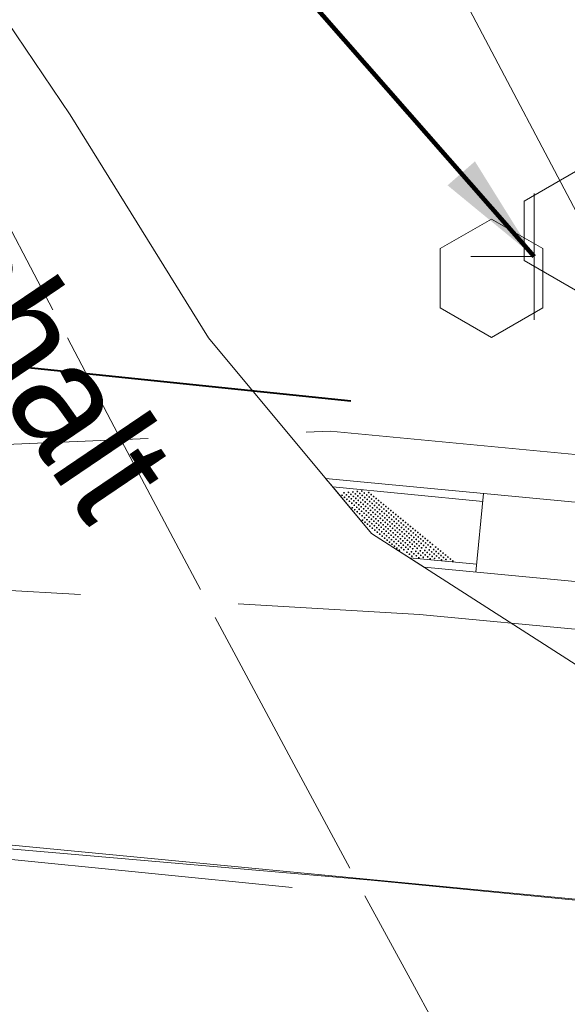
# Model space of a CAD drawing. Header units: feet. Extents: x 2433273 to 2447442, y 555003 to 575201.
# Tile 217 of 226: x 2436279 to 2436314, y 570390 to 570452. Entities that reach past the tile are written whole.
import ezdxf

# ---------------------------------------------------------------- set-up
doc = ezdxf.new("R2010")
doc.units = ezdxf.units.FT
doc.header["$LTSCALE"] = 50
doc.header["$MEASUREMENT"] = 0
for name, pattern in [('cl20', [100, 5, -5, 80, -5, 5]), ('cl50', [100, 7.5, -7.5, 70, -7.5, 7.5]), ('constlimit', [0.85, 0.65, -0.1, -0.1]), ('corp', [0.4, 0.05, 0.09, 0.08, 0.09, 0.05, -0.04]), ('DGN Style 1', [291.026069, 0.484236, -290.541832]), ('DGN Style 3', [677.930942, 484.236387, -193.694555]), ('DGN Style 4', [775.262456, 387.38911, -193.694555, 0.484236, -193.694555]), ('DGN Style 5', [338.965471, 145.270916, -193.694555]), ('esmtshpr', [5.35, 1, -0.175, -0.175, 4]), ('rowex', [4.85, 0.8, -0.375, -0.375, 0.8, -0.3, 0.8, -0.3, 0.8, -0.3])]:
    doc.linetypes.add(name, pattern=pattern)
for name, color, linetype, lineweight in [('DV_X_Corp_Line', 7, 'corp', 0), ('GE_P_CL_50', 7, 'cl50', 13), ('PV_P_Curb_Ramp', 120, 'Continuous', 13), ('PV_P_Walk', 241, 'Continuous', 13), ('PV_X_COP', 4, 'DGN Style 4', 0), ('PV_X_Curb', 120, 'DGN Style 1', 0), ('PV_X_EOP', 7, 'DGN Style 3', 0), ('PV_X_Walk', 120, 'DGN Style 5', 0), ('RD_X_Cells', 7, 'Continuous', 0), ('RW_P_Const_Limits', 120, 'constlimit', 0), ('RW_P_Esmt_SH', 193, 'esmtshpr', 40), ('RW_X_CL_20', 6, 'cl20', 0), ('RW_X_Fee_RW', 6, 'rowex', 30), ('SN_X_Public', 3, 'Continuous', 0), ('SV_X_Text', 7, 'Continuous', 0), ('UT_X_Electric_Cells', 1, 'Continuous', 0)]:
    doc.layers.add(name, color=color, linetype=linetype, lineweight=lineweight)
doc.layers.add('GK_Visualization', color=30, linetype='Continuous', lineweight=13, plot=False)
doc.styles.add('Slanted-Normal LS 0.50', font='font31.shx', dxfattribs={"height": 0.14})
doc.styles.add('Slanted-Normal LS 0.50_0', font='font31.shx')
doc.dimstyles.new('Dec-0  Slanted', dxfattribs={"dimscale": 50, "dimtxt": 0.14, "dimasz": 0.14, "dimexe": 0.07, "dimexo": 0.07, "dimgap": 0.07, "dimtad": 1, "dimdec": 0, "dimzin": 3, "dimdsep": 46, "dimtxsty": 'Slanted-Normal LS 0.50_0', "dimcen": 0.09, "dimclrd": 97, "dimclre": 97, "dimclrt": 7, "dimadec": 0, "dimazin": 3, "dimtfac": 1, "dimtdec": 0, "dimtofl": 0, "dimtmove": 1, "dimatfit": 1, "dimfxl": 1, "dimtzin": 3, "dimlwd": 0, "dimlwe": 0, "dimarcsym": 0})

# ---------------------------------------------------------------- blocks, each defined once
blk = doc.blocks.new('POST_68')
at = {"layer": 'RD_X_Cells', "color": 30, "linetype": 'Continuous', "lineweight": 0, "flags": 128}
blk.add_lwpolyline([(-0.0649, -0.0375), (0, -0.075), (0.0649, -0.0375), (0.0649, 0.0375), (0, 0.075), (-0.0649, 0.0375), (-0.0649, -0.0375)], dxfattribs=at)
blk = doc.blocks.new('POST_69')
at = {"layer": 'RD_X_Cells', "color": 30, "linetype": 'Continuous', "lineweight": 0, "flags": 128}
blk.add_lwpolyline([(-0.0649, -0.0375), (0, -0.075), (0.0649, -0.0375), (0.0649, 0.0375), (0, 0.075), (-0.0649, 0.0375), (-0.0649, -0.0375)], dxfattribs=at)
blk = doc.blocks.new('SGN1P_19')
at = {"layer": 'SN_X_Public', "color": 3, "linetype": 'Continuous', "lineweight": 0}
for p, q in [((0, 0.08), (0, -0.08)), ((0, 0), (-0.08, 0))]:
    blk.add_line(p, q, dxfattribs=at)

msp = doc.modelspace()

# ---------------------------------------------------------------- hatches: boundary and pattern name
at = {"layer": 'PV_P_Curb_Ramp'}
h = msp.add_hatch(color=256, dxfattribs=at)
edge = h.paths.add_edge_path()
edge.add_arc((2436299.481, 570421.936), 0.0585, 0, 360)
h = msp.add_hatch(color=256, dxfattribs=at)
edge = h.paths.add_edge_path()
edge.add_arc((2436299.762, 570421.965), 0.0585, 0, 360)
h = msp.add_hatch(color=256, dxfattribs=at)
edge = h.paths.add_edge_path()
edge.add_arc((2436300.044, 570421.993), 0.0585, 0, 360)
h = msp.add_hatch(color=256, dxfattribs=at)
edge = h.paths.add_edge_path()
edge.add_arc((2436300.199, 570421.867), 0.0585, 0, 360)
h = msp.add_hatch(color=256, dxfattribs=at)
edge = h.paths.add_edge_path()
edge.add_arc((2436300.325, 570422.022), 0.0585, 0, 360)
h = msp.add_hatch(color=256, dxfattribs=at)
edge = h.paths.add_edge_path()
edge.add_arc((2436300.48, 570421.896), 0.0585, 0, 360)
h = msp.add_hatch(color=256, dxfattribs=at)
edge = h.paths.add_edge_path()
edge.add_arc((2436300.607, 570422.051), 0.0585, 0, 360)
h = msp.add_hatch(color=256, dxfattribs=at)
edge = h.paths.add_edge_path()
edge.add_arc((2436300.762, 570421.925), 0.0585, 0, 360)
h = msp.add_hatch(color=256, dxfattribs=at)
edge = h.paths.add_edge_path()
edge.add_arc((2436301.043, 570421.954), 0.0585, 0, 360)
h = msp.add_hatch(color=256, dxfattribs=at)
edge = h.paths.add_edge_path()
edge.add_arc((2436299.355, 570421.781), 0.0585, 0, 360)
h = msp.add_hatch(color=256, dxfattribs=at)
edge = h.paths.add_edge_path()
edge.add_arc((2436299.51, 570421.655), 0.0585, 0, 360)
h = msp.add_hatch(color=256, dxfattribs=at)
edge = h.paths.add_edge_path()
edge.add_arc((2436299.636, 570421.81), 0.0585, 0, 360)
h = msp.add_hatch(color=256, dxfattribs=at)
edge = h.paths.add_edge_path()
edge.add_arc((2436299.665, 570421.528), 0.0585, 0, 360)
h = msp.add_hatch(color=256, dxfattribs=at)
edge = h.paths.add_edge_path()
edge.add_arc((2436299.791, 570421.683), 0.0585, 0, 360)
h = msp.add_hatch(color=256, dxfattribs=at)
edge = h.paths.add_edge_path()
edge.add_arc((2436299.82, 570421.402), 0.0585, 0, 360)
h = msp.add_hatch(color=256, dxfattribs=at)
edge = h.paths.add_edge_path()
edge.add_arc((2436299.917, 570421.839), 0.0585, 0, 360)
h = msp.add_hatch(color=256, dxfattribs=at)
edge = h.paths.add_edge_path()
edge.add_arc((2436299.946, 570421.557), 0.0585, 0, 360)
h = msp.add_hatch(color=256, dxfattribs=at)
edge = h.paths.add_edge_path()
edge.add_arc((2436299.975, 570421.276), 0.0585, 0, 360)
h = msp.add_hatch(color=256, dxfattribs=at)
edge = h.paths.add_edge_path()
edge.add_arc((2436300.073, 570421.712), 0.0585, 0, 360)
h = msp.add_hatch(color=256, dxfattribs=at)
edge = h.paths.add_edge_path()
edge.add_arc((2436300.101, 570421.431), 0.0585, 0, 360)
h = msp.add_hatch(color=256, dxfattribs=at)
edge = h.paths.add_edge_path()
edge.add_arc((2436300.228, 570421.586), 0.0585, 0, 360)
h = msp.add_hatch(color=256, dxfattribs=at)
edge = h.paths.add_edge_path()
edge.add_arc((2436300.256, 570421.305), 0.0585, 0, 360)
h = msp.add_hatch(color=256, dxfattribs=at)
edge = h.paths.add_edge_path()
edge.add_arc((2436300.354, 570421.741), 0.0585, 0, 360)
h = msp.add_hatch(color=256, dxfattribs=at)
edge = h.paths.add_edge_path()
edge.add_arc((2436300.383, 570421.46), 0.0585, 0, 360)
h = msp.add_hatch(color=256, dxfattribs=at)
edge = h.paths.add_edge_path()
edge.add_arc((2436300.509, 570421.615), 0.0585, 0, 360)
h = msp.add_hatch(color=256, dxfattribs=at)
edge = h.paths.add_edge_path()
edge.add_arc((2436300.538, 570421.333), 0.0585, 0, 360)
h = msp.add_hatch(color=256, dxfattribs=at)
edge = h.paths.add_edge_path()
edge.add_arc((2436300.635, 570421.77), 0.0585, 0, 360)
h = msp.add_hatch(color=256, dxfattribs=at)
edge = h.paths.add_edge_path()
edge.add_arc((2436300.664, 570421.488), 0.0585, 0, 360)
h = msp.add_hatch(color=256, dxfattribs=at)
edge = h.paths.add_edge_path()
edge.add_arc((2436300.79, 570421.643), 0.0585, 0, 360)
h = msp.add_hatch(color=256, dxfattribs=at)
edge = h.paths.add_edge_path()
edge.add_arc((2436300.819, 570421.362), 0.0585, 0, 360)
h = msp.add_hatch(color=256, dxfattribs=at)
edge = h.paths.add_edge_path()
edge.add_arc((2436300.917, 570421.799), 0.0585, 0, 360)
h = msp.add_hatch(color=256, dxfattribs=at)
edge = h.paths.add_edge_path()
edge.add_arc((2436300.946, 570421.517), 0.0585, 0, 360)
h = msp.add_hatch(color=256, dxfattribs=at)
edge = h.paths.add_edge_path()
edge.add_arc((2436300.974, 570421.236), 0.0585, 0, 360)
h = msp.add_hatch(color=256, dxfattribs=at)
edge = h.paths.add_edge_path()
edge.add_arc((2436301.072, 570421.672), 0.0585, 0, 360)
h = msp.add_hatch(color=256, dxfattribs=at)
edge = h.paths.add_edge_path()
edge.add_arc((2436301.101, 570421.391), 0.0585, 0, 360)
h = msp.add_hatch(color=256, dxfattribs=at)
edge = h.paths.add_edge_path()
edge.add_arc((2436301.198, 570421.827), 0.0585, 0, 360)
h = msp.add_hatch(color=256, dxfattribs=at)
edge = h.paths.add_edge_path()
edge.add_arc((2436301.227, 570421.546), 0.0585, 0, 360)
h = msp.add_hatch(color=256, dxfattribs=at)
edge = h.paths.add_edge_path()
edge.add_arc((2436301.256, 570421.265), 0.0585, 0, 360)
h = msp.add_hatch(color=256, dxfattribs=at)
edge = h.paths.add_edge_path()
edge.add_arc((2436301.353, 570421.701), 0.0585, 0, 360)
h = msp.add_hatch(color=256, dxfattribs=at)
edge = h.paths.add_edge_path()
edge.add_arc((2436301.382, 570421.42), 0.0585, 0, 360)
h = msp.add_hatch(color=256, dxfattribs=at)
edge = h.paths.add_edge_path()
edge.add_arc((2436301.508, 570421.575), 0.0585, 0, 360)
h = msp.add_hatch(color=256, dxfattribs=at)
edge = h.paths.add_edge_path()
edge.add_arc((2436301.537, 570421.293), 0.0585, 0, 360)
h = msp.add_hatch(color=256, dxfattribs=at)
edge = h.paths.add_edge_path()
edge.add_arc((2436301.663, 570421.448), 0.0585, 0, 360)
h = msp.add_hatch(color=256, dxfattribs=at)
edge = h.paths.add_edge_path()
edge.add_arc((2436301.818, 570421.322), 0.0585, 0, 360)
h = msp.add_hatch(color=256, dxfattribs=at)
edge = h.paths.add_edge_path()
edge.add_arc((2436300.004, 570420.994), 0.0585, 0, 360)
h = msp.add_hatch(color=256, dxfattribs=at)
edge = h.paths.add_edge_path()
edge.add_arc((2436300.13, 570421.149), 0.0585, 0, 360)
h = msp.add_hatch(color=256, dxfattribs=at)
edge = h.paths.add_edge_path()
edge.add_arc((2436300.159, 570420.868), 0.0585, 0, 360)
h = msp.add_hatch(color=256, dxfattribs=at)
edge = h.paths.add_edge_path()
edge.add_arc((2436300.285, 570421.023), 0.0585, 0, 360)
h = msp.add_hatch(color=256, dxfattribs=at)
edge = h.paths.add_edge_path()
edge.add_arc((2436300.314, 570420.742), 0.0585, 0, 360)
h = msp.add_hatch(color=256, dxfattribs=at)
edge = h.paths.add_edge_path()
edge.add_arc((2436300.412, 570421.178), 0.0585, 0, 360)
h = msp.add_hatch(color=256, dxfattribs=at)
edge = h.paths.add_edge_path()
edge.add_arc((2436300.44, 570420.897), 0.0585, 0, 360)
h = msp.add_hatch(color=256, dxfattribs=at)
edge = h.paths.add_edge_path()
edge.add_arc((2436300.469, 570420.615), 0.0585, 0, 360)
h = msp.add_hatch(color=256, dxfattribs=at)
edge = h.paths.add_edge_path()
edge.add_arc((2436300.567, 570421.052), 0.0585, 0, 360)
h = msp.add_hatch(color=256, dxfattribs=at)
edge = h.paths.add_edge_path()
edge.add_arc((2436300.595, 570420.771), 0.0585, 0, 360)
h = msp.add_hatch(color=256, dxfattribs=at)
edge = h.paths.add_edge_path()
edge.add_arc((2436300.693, 570421.207), 0.0585, 0, 360)
h = msp.add_hatch(color=256, dxfattribs=at)
edge = h.paths.add_edge_path()
edge.add_arc((2436300.722, 570420.926), 0.0585, 0, 360)
h = msp.add_hatch(color=256, dxfattribs=at)
edge = h.paths.add_edge_path()
edge.add_arc((2436300.75, 570420.644), 0.0585, 0, 360)
h = msp.add_hatch(color=256, dxfattribs=at)
edge = h.paths.add_edge_path()
edge.add_arc((2436300.848, 570421.081), 0.0585, 0, 360)
h = msp.add_hatch(color=256, dxfattribs=at)
edge = h.paths.add_edge_path()
edge.add_arc((2436300.877, 570420.799), 0.0585, 0, 360)
h = msp.add_hatch(color=256, dxfattribs=at)
edge = h.paths.add_edge_path()
edge.add_arc((2436301.003, 570420.954), 0.0585, 0, 360)
h = msp.add_hatch(color=256, dxfattribs=at)
edge = h.paths.add_edge_path()
edge.add_arc((2436301.032, 570420.673), 0.0585, 0, 360)
h = msp.add_hatch(color=256, dxfattribs=at)
edge = h.paths.add_edge_path()
edge.add_arc((2436301.129, 570421.109), 0.0585, 0, 360)
h = msp.add_hatch(color=256, dxfattribs=at)
edge = h.paths.add_edge_path()
edge.add_arc((2436301.158, 570420.828), 0.0585, 0, 360)
h = msp.add_hatch(color=256, dxfattribs=at)
edge = h.paths.add_edge_path()
edge.add_arc((2436301.285, 570420.983), 0.0585, 0, 360)
h = msp.add_hatch(color=256, dxfattribs=at)
edge = h.paths.add_edge_path()
edge.add_arc((2436301.313, 570420.702), 0.0585, 0, 360)
h = msp.add_hatch(color=256, dxfattribs=at)
edge = h.paths.add_edge_path()
edge.add_arc((2436301.411, 570421.138), 0.0585, 0, 360)
h = msp.add_hatch(color=256, dxfattribs=at)
edge = h.paths.add_edge_path()
edge.add_arc((2436301.44, 570420.857), 0.0585, 0, 360)
h = msp.add_hatch(color=256, dxfattribs=at)
edge = h.paths.add_edge_path()
edge.add_arc((2436301.566, 570421.012), 0.0585, 0, 360)
h = msp.add_hatch(color=256, dxfattribs=at)
edge = h.paths.add_edge_path()
edge.add_arc((2436301.595, 570420.731), 0.0585, 0, 360)
h = msp.add_hatch(color=256, dxfattribs=at)
edge = h.paths.add_edge_path()
edge.add_arc((2436301.692, 570421.167), 0.0585, 0, 360)
h = msp.add_hatch(color=256, dxfattribs=at)
edge = h.paths.add_edge_path()
edge.add_arc((2436301.721, 570420.886), 0.0585, 0, 360)
h = msp.add_hatch(color=256, dxfattribs=at)
edge = h.paths.add_edge_path()
edge.add_arc((2436301.75, 570420.604), 0.0585, 0, 360)
h = msp.add_hatch(color=256, dxfattribs=at)
edge = h.paths.add_edge_path()
edge.add_arc((2436301.847, 570421.041), 0.0585, 0, 360)
h = msp.add_hatch(color=256, dxfattribs=at)
edge = h.paths.add_edge_path()
edge.add_arc((2436301.876, 570420.759), 0.0585, 0, 360)
h = msp.add_hatch(color=256, dxfattribs=at)
edge = h.paths.add_edge_path()
edge.add_arc((2436301.973, 570421.196), 0.0585, 0, 360)
h = msp.add_hatch(color=256, dxfattribs=at)
edge = h.paths.add_edge_path()
edge.add_arc((2436302.002, 570420.914), 0.0585, 0, 360)
h = msp.add_hatch(color=256, dxfattribs=at)
edge = h.paths.add_edge_path()
edge.add_arc((2436302.031, 570420.633), 0.0585, 0, 360)
h = msp.add_hatch(color=256, dxfattribs=at)
edge = h.paths.add_edge_path()
edge.add_arc((2436302.129, 570421.07), 0.0585, 0, 360)
h = msp.add_hatch(color=256, dxfattribs=at)
edge = h.paths.add_edge_path()
edge.add_arc((2436302.157, 570420.788), 0.0585, 0, 360)
h = msp.add_hatch(color=256, dxfattribs=at)
edge = h.paths.add_edge_path()
edge.add_arc((2436302.284, 570420.943), 0.0585, 0, 360)
h = msp.add_hatch(color=256, dxfattribs=at)
edge = h.paths.add_edge_path()
edge.add_arc((2436302.312, 570420.662), 0.0585, 0, 360)
h = msp.add_hatch(color=256, dxfattribs=at)
edge = h.paths.add_edge_path()
edge.add_arc((2436302.439, 570420.817), 0.0585, 0, 360)
h = msp.add_hatch(color=256, dxfattribs=at)
edge = h.paths.add_edge_path()
edge.add_arc((2436302.594, 570420.691), 0.0585, 0, 360)
h = msp.add_hatch(color=256, dxfattribs=at)
edge = h.paths.add_edge_path()
edge.add_arc((2436300.624, 570420.489), 0.0585, 0, 360)
h = msp.add_hatch(color=256, dxfattribs=at)
edge = h.paths.add_edge_path()
edge.add_arc((2436300.653, 570420.208), 0.0585, 0, 360)
h = msp.add_hatch(color=256, dxfattribs=at)
edge = h.paths.add_edge_path()
edge.add_arc((2436300.779, 570420.363), 0.0585, 0, 360)
h = msp.add_hatch(color=256, dxfattribs=at)
edge = h.paths.add_edge_path()
edge.add_arc((2436300.808, 570420.081), 0.0585, 0, 360)
h = msp.add_hatch(color=256, dxfattribs=at)
edge = h.paths.add_edge_path()
edge.add_arc((2436300.906, 570420.518), 0.0585, 0, 360)
h = msp.add_hatch(color=256, dxfattribs=at)
edge = h.paths.add_edge_path()
edge.add_arc((2436300.934, 570420.237), 0.0585, 0, 360)
h = msp.add_hatch(color=256, dxfattribs=at)
edge = h.paths.add_edge_path()
edge.add_arc((2436301.061, 570420.392), 0.0585, 0, 360)
h = msp.add_hatch(color=256, dxfattribs=at)
edge = h.paths.add_edge_path()
edge.add_arc((2436301.089, 570420.11), 0.0585, 0, 360)
h = msp.add_hatch(color=256, dxfattribs=at)
edge = h.paths.add_edge_path()
edge.add_arc((2436301.187, 570420.547), 0.0585, 0, 360)
h = msp.add_hatch(color=256, dxfattribs=at)
edge = h.paths.add_edge_path()
edge.add_arc((2436301.216, 570420.265), 0.0585, 0, 360)
h = msp.add_hatch(color=256, dxfattribs=at)
edge = h.paths.add_edge_path()
edge.add_arc((2436301.245, 570419.984), 0.0585, 0, 360)
h = msp.add_hatch(color=256, dxfattribs=at)
edge = h.paths.add_edge_path()
edge.add_arc((2436301.342, 570420.42), 0.0585, 0, 360)
h = msp.add_hatch(color=256, dxfattribs=at)
edge = h.paths.add_edge_path()
edge.add_arc((2436301.371, 570420.139), 0.0585, 0, 360)
h = msp.add_hatch(color=256, dxfattribs=at)
edge = h.paths.add_edge_path()
edge.add_arc((2436301.468, 570420.576), 0.0585, 0, 360)
h = msp.add_hatch(color=256, dxfattribs=at)
edge = h.paths.add_edge_path()
edge.add_arc((2436301.497, 570420.294), 0.0585, 0, 360)
h = msp.add_hatch(color=256, dxfattribs=at)
edge = h.paths.add_edge_path()
edge.add_arc((2436301.526, 570420.013), 0.0585, 0, 360)
h = msp.add_hatch(color=256, dxfattribs=at)
edge = h.paths.add_edge_path()
edge.add_arc((2436301.623, 570420.449), 0.0585, 0, 360)
h = msp.add_hatch(color=256, dxfattribs=at)
edge = h.paths.add_edge_path()
edge.add_arc((2436301.652, 570420.168), 0.0585, 0, 360)
h = msp.add_hatch(color=256, dxfattribs=at)
edge = h.paths.add_edge_path()
edge.add_arc((2436301.778, 570420.323), 0.0585, 0, 360)
h = msp.add_hatch(color=256, dxfattribs=at)
edge = h.paths.add_edge_path()
edge.add_arc((2436301.807, 570420.042), 0.0585, 0, 360)
h = msp.add_hatch(color=256, dxfattribs=at)
edge = h.paths.add_edge_path()
edge.add_arc((2436301.905, 570420.478), 0.0585, 0, 360)
h = msp.add_hatch(color=256, dxfattribs=at)
edge = h.paths.add_edge_path()
edge.add_arc((2436301.934, 570420.197), 0.0585, 0, 360)
h = msp.add_hatch(color=256, dxfattribs=at)
edge = h.paths.add_edge_path()
edge.add_arc((2436302.06, 570420.352), 0.0585, 0, 360)
h = msp.add_hatch(color=256, dxfattribs=at)
edge = h.paths.add_edge_path()
edge.add_arc((2436302.089, 570420.07), 0.0585, 0, 360)
h = msp.add_hatch(color=256, dxfattribs=at)
edge = h.paths.add_edge_path()
edge.add_arc((2436302.186, 570420.507), 0.0585, 0, 360)
h = msp.add_hatch(color=256, dxfattribs=at)
edge = h.paths.add_edge_path()
edge.add_arc((2436302.215, 570420.225), 0.0585, 0, 360)
h = msp.add_hatch(color=256, dxfattribs=at)
edge = h.paths.add_edge_path()
edge.add_arc((2436302.341, 570420.381), 0.0585, 0, 360)
h = msp.add_hatch(color=256, dxfattribs=at)
edge = h.paths.add_edge_path()
edge.add_arc((2436302.37, 570420.099), 0.0585, 0, 360)
h = msp.add_hatch(color=256, dxfattribs=at)
edge = h.paths.add_edge_path()
edge.add_arc((2436302.468, 570420.536), 0.0585, 0, 360)
h = msp.add_hatch(color=256, dxfattribs=at)
edge = h.paths.add_edge_path()
edge.add_arc((2436302.496, 570420.254), 0.0585, 0, 360)
h = msp.add_hatch(color=256, dxfattribs=at)
edge = h.paths.add_edge_path()
edge.add_arc((2436302.623, 570420.409), 0.0585, 0, 360)
h = msp.add_hatch(color=256, dxfattribs=at)
edge = h.paths.add_edge_path()
edge.add_arc((2436302.651, 570420.128), 0.0585, 0, 360)
h = msp.add_hatch(color=256, dxfattribs=at)
edge = h.paths.add_edge_path()
edge.add_arc((2436302.749, 570420.564), 0.0585, 0, 360)
h = msp.add_hatch(color=256, dxfattribs=at)
edge = h.paths.add_edge_path()
edge.add_arc((2436302.778, 570420.283), 0.0585, 0, 360)
h = msp.add_hatch(color=256, dxfattribs=at)
edge = h.paths.add_edge_path()
edge.add_arc((2436302.807, 570420.002), 0.0585, 0, 360)
h = msp.add_hatch(color=256, dxfattribs=at)
edge = h.paths.add_edge_path()
edge.add_arc((2436302.904, 570420.438), 0.0585, 0, 360)
h = msp.add_hatch(color=256, dxfattribs=at)
edge = h.paths.add_edge_path()
edge.add_arc((2436302.933, 570420.157), 0.0585, 0, 360)
h = msp.add_hatch(color=256, dxfattribs=at)
edge = h.paths.add_edge_path()
edge.add_arc((2436303.059, 570420.312), 0.0585, 0, 360)
h = msp.add_hatch(color=256, dxfattribs=at)
edge = h.paths.add_edge_path()
edge.add_arc((2436303.088, 570420.03), 0.0585, 0, 360)
h = msp.add_hatch(color=256, dxfattribs=at)
edge = h.paths.add_edge_path()
edge.add_arc((2436303.214, 570420.186), 0.0585, 0, 360)
h = msp.add_hatch(color=256, dxfattribs=at)
edge = h.paths.add_edge_path()
edge.add_arc((2436303.369, 570420.059), 0.0585, 0, 360)
h = msp.add_hatch(color=256, dxfattribs=at)
edge = h.paths.add_edge_path()
edge.add_arc((2436300.963, 570419.955), 0.0585, 0, 360)
h = msp.add_hatch(color=256, dxfattribs=at)
edge = h.paths.add_edge_path()
edge.add_arc((2436301.118, 570419.829), 0.0585, 0, 360)
h = msp.add_hatch(color=256, dxfattribs=at)
edge = h.paths.add_edge_path()
edge.add_arc((2436301.273, 570419.703), 0.0585, 0, 360)
h = msp.add_hatch(color=256, dxfattribs=at)
edge = h.paths.add_edge_path()
edge.add_arc((2436301.4, 570419.858), 0.0585, 0, 360)
h = msp.add_hatch(color=256, dxfattribs=at)
edge = h.paths.add_edge_path()
edge.add_arc((2436301.428, 570419.576), 0.0585, 0, 360)
h = msp.add_hatch(color=256, dxfattribs=at)
edge = h.paths.add_edge_path()
edge.add_arc((2436301.555, 570419.731), 0.0585, 0, 360)
h = msp.add_hatch(color=256, dxfattribs=at)
edge = h.paths.add_edge_path()
edge.add_arc((2436301.584, 570419.45), 0.0585, 0, 360)
h = msp.add_hatch(color=256, dxfattribs=at)
edge = h.paths.add_edge_path()
edge.add_arc((2436301.681, 570419.886), 0.0585, 0, 360)
h = msp.add_hatch(color=256, dxfattribs=at)
edge = h.paths.add_edge_path()
edge.add_arc((2436301.71, 570419.605), 0.0585, 0, 360)
h = msp.add_hatch(color=256, dxfattribs=at)
edge = h.paths.add_edge_path()
edge.add_arc((2436301.836, 570419.76), 0.0585, 0, 360)
h = msp.add_hatch(color=256, dxfattribs=at)
edge = h.paths.add_edge_path()
edge.add_arc((2436301.865, 570419.479), 0.0585, 0, 360)
h = msp.add_hatch(color=256, dxfattribs=at)
edge = h.paths.add_edge_path()
edge.add_arc((2436301.962, 570419.915), 0.0585, 0, 360)
h = msp.add_hatch(color=256, dxfattribs=at)
edge = h.paths.add_edge_path()
edge.add_arc((2436301.991, 570419.634), 0.0585, 0, 360)
h = msp.add_hatch(color=256, dxfattribs=at)
edge = h.paths.add_edge_path()
edge.add_arc((2436302.02, 570419.353), 0.0585, 0, 360)
h = msp.add_hatch(color=256, dxfattribs=at)
edge = h.paths.add_edge_path()
edge.add_arc((2436302.117, 570419.789), 0.0585, 0, 360)
h = msp.add_hatch(color=256, dxfattribs=at)
edge = h.paths.add_edge_path()
edge.add_arc((2436302.146, 570419.508), 0.0585, 0, 360)
h = msp.add_hatch(color=256, dxfattribs=at)
edge = h.paths.add_edge_path()
edge.add_arc((2436302.244, 570419.944), 0.0585, 0, 360)
h = msp.add_hatch(color=256, dxfattribs=at)
edge = h.paths.add_edge_path()
edge.add_arc((2436302.272, 570419.663), 0.0585, 0, 360)
h = msp.add_hatch(color=256, dxfattribs=at)
edge = h.paths.add_edge_path()
edge.add_arc((2436302.301, 570419.381), 0.0585, 0, 360)
h = msp.add_hatch(color=256, dxfattribs=at)
edge = h.paths.add_edge_path()
edge.add_arc((2436302.399, 570419.818), 0.0585, 0, 360)
h = msp.add_hatch(color=256, dxfattribs=at)
edge = h.paths.add_edge_path()
edge.add_arc((2436302.428, 570419.536), 0.0585, 0, 360)
h = msp.add_hatch(color=256, dxfattribs=at)
edge = h.paths.add_edge_path()
edge.add_arc((2436302.525, 570419.973), 0.0585, 0, 360)
h = msp.add_hatch(color=256, dxfattribs=at)
edge = h.paths.add_edge_path()
edge.add_arc((2436302.554, 570419.692), 0.0585, 0, 360)
h = msp.add_hatch(color=256, dxfattribs=at)
edge = h.paths.add_edge_path()
edge.add_arc((2436302.583, 570419.41), 0.0585, 0, 360)
h = msp.add_hatch(color=256, dxfattribs=at)
edge = h.paths.add_edge_path()
edge.add_arc((2436302.68, 570419.847), 0.0585, 0, 360)
h = msp.add_hatch(color=256, dxfattribs=at)
edge = h.paths.add_edge_path()
edge.add_arc((2436302.709, 570419.565), 0.0585, 0, 360)
h = msp.add_hatch(color=256, dxfattribs=at)
edge = h.paths.add_edge_path()
edge.add_arc((2436302.835, 570419.72), 0.0585, 0, 360)
h = msp.add_hatch(color=256, dxfattribs=at)
edge = h.paths.add_edge_path()
edge.add_arc((2436302.864, 570419.439), 0.0585, 0, 360)
h = msp.add_hatch(color=256, dxfattribs=at)
edge = h.paths.add_edge_path()
edge.add_arc((2436302.962, 570419.875), 0.0585, 0, 360)
h = msp.add_hatch(color=256, dxfattribs=at)
edge = h.paths.add_edge_path()
edge.add_arc((2436302.99, 570419.594), 0.0585, 0, 360)
h = msp.add_hatch(color=256, dxfattribs=at)
edge = h.paths.add_edge_path()
edge.add_arc((2436303.117, 570419.749), 0.0585, 0, 360)
h = msp.add_hatch(color=256, dxfattribs=at)
edge = h.paths.add_edge_path()
edge.add_arc((2436303.145, 570419.468), 0.0585, 0, 360)
h = msp.add_hatch(color=256, dxfattribs=at)
edge = h.paths.add_edge_path()
edge.add_arc((2436303.243, 570419.904), 0.0585, 0, 360)
h = msp.add_hatch(color=256, dxfattribs=at)
edge = h.paths.add_edge_path()
edge.add_arc((2436303.272, 570419.623), 0.0585, 0, 360)
h = msp.add_hatch(color=256, dxfattribs=at)
edge = h.paths.add_edge_path()
edge.add_arc((2436303.398, 570419.778), 0.0585, 0, 360)
h = msp.add_hatch(color=256, dxfattribs=at)
edge = h.paths.add_edge_path()
edge.add_arc((2436303.427, 570419.496), 0.0585, 0, 360)
h = msp.add_hatch(color=256, dxfattribs=at)
edge = h.paths.add_edge_path()
edge.add_arc((2436303.524, 570419.933), 0.0585, 0, 360)
h = msp.add_hatch(color=256, dxfattribs=at)
edge = h.paths.add_edge_path()
edge.add_arc((2436303.553, 570419.652), 0.0585, 0, 360)
h = msp.add_hatch(color=256, dxfattribs=at)
edge = h.paths.add_edge_path()
edge.add_arc((2436303.582, 570419.37), 0.0585, 0, 360)
h = msp.add_hatch(color=256, dxfattribs=at)
edge = h.paths.add_edge_path()
edge.add_arc((2436303.679, 570419.807), 0.0585, 0, 360)
h = msp.add_hatch(color=256, dxfattribs=at)
edge = h.paths.add_edge_path()
edge.add_arc((2436303.708, 570419.525), 0.0585, 0, 360)
h = msp.add_hatch(color=256, dxfattribs=at)
edge = h.paths.add_edge_path()
edge.add_arc((2436303.834, 570419.68), 0.0585, 0, 360)
h = msp.add_hatch(color=256, dxfattribs=at)
edge = h.paths.add_edge_path()
edge.add_arc((2436303.863, 570419.399), 0.0585, 0, 360)
h = msp.add_hatch(color=256, dxfattribs=at)
edge = h.paths.add_edge_path()
edge.add_arc((2436303.99, 570419.554), 0.0585, 0, 360)
h = msp.add_hatch(color=256, dxfattribs=at)
edge = h.paths.add_edge_path()
edge.add_arc((2436304.145, 570419.428), 0.0585, 0, 360)
h = msp.add_hatch(color=256, dxfattribs=at)
edge = h.paths.add_edge_path()
edge.add_arc((2436301.739, 570419.324), 0.0585, 0, 360)
h = msp.add_hatch(color=256, dxfattribs=at)
edge = h.paths.add_edge_path()
edge.add_arc((2436301.894, 570419.197), 0.0585, 0, 360)
h = msp.add_hatch(color=256, dxfattribs=at)
edge = h.paths.add_edge_path()
edge.add_arc((2436302.049, 570419.071), 0.0585, 0, 360)
h = msp.add_hatch(color=256, dxfattribs=at)
edge = h.paths.add_edge_path()
edge.add_arc((2436302.175, 570419.226), 0.0585, 0, 360)
h = msp.add_hatch(color=256, dxfattribs=at)
edge = h.paths.add_edge_path()
edge.add_arc((2436302.204, 570418.945), 0.0585, 0, 360)
h = msp.add_hatch(color=256, dxfattribs=at)
edge = h.paths.add_edge_path()
edge.add_arc((2436302.33, 570419.1), 0.0585, 0, 360)
h = msp.add_hatch(color=256, dxfattribs=at)
edge = h.paths.add_edge_path()
edge.add_arc((2436302.359, 570418.819), 0.0585, 0, 360)
h = msp.add_hatch(color=256, dxfattribs=at)
edge = h.paths.add_edge_path()
edge.add_arc((2436302.456, 570419.255), 0.0585, 0, 360)
h = msp.add_hatch(color=256, dxfattribs=at)
edge = h.paths.add_edge_path()
edge.add_arc((2436302.485, 570418.974), 0.0585, 0, 360)
h = msp.add_hatch(color=256, dxfattribs=at)
edge = h.paths.add_edge_path()
edge.add_arc((2436302.611, 570419.129), 0.0585, 0, 360)
h = msp.add_hatch(color=256, dxfattribs=at)
edge = h.paths.add_edge_path()
edge.add_arc((2436302.64, 570418.847), 0.0585, 0, 360)
h = msp.add_hatch(color=256, dxfattribs=at)
edge = h.paths.add_edge_path()
edge.add_arc((2436302.738, 570419.284), 0.0585, 0, 360)
h = msp.add_hatch(color=256, dxfattribs=at)
edge = h.paths.add_edge_path()
edge.add_arc((2436302.767, 570419.002), 0.0585, 0, 360)
h = msp.add_hatch(color=256, dxfattribs=at)
edge = h.paths.add_edge_path()
edge.add_arc((2436302.893, 570419.158), 0.0585, 0, 360)
h = msp.add_hatch(color=256, dxfattribs=at)
edge = h.paths.add_edge_path()
edge.add_arc((2436302.922, 570418.876), 0.0585, 0, 360)
h = msp.add_hatch(color=256, dxfattribs=at)
edge = h.paths.add_edge_path()
edge.add_arc((2436303.019, 570419.313), 0.0585, 0, 360)
h = msp.add_hatch(color=256, dxfattribs=at)
edge = h.paths.add_edge_path()
edge.add_arc((2436303.048, 570419.031), 0.0585, 0, 360)
h = msp.add_hatch(color=256, dxfattribs=at)
edge = h.paths.add_edge_path()
edge.add_arc((2436303.077, 570418.75), 0.0585, 0, 360)
h = msp.add_hatch(color=256, dxfattribs=at)
edge = h.paths.add_edge_path()
edge.add_arc((2436303.174, 570419.186), 0.0585, 0, 360)
h = msp.add_hatch(color=256, dxfattribs=at)
edge = h.paths.add_edge_path()
edge.add_arc((2436303.203, 570418.905), 0.0585, 0, 360)
h = msp.add_hatch(color=256, dxfattribs=at)
edge = h.paths.add_edge_path()
edge.add_arc((2436303.301, 570419.341), 0.0585, 0, 360)
h = msp.add_hatch(color=256, dxfattribs=at)
edge = h.paths.add_edge_path()
edge.add_arc((2436303.329, 570419.06), 0.0585, 0, 360)
h = msp.add_hatch(color=256, dxfattribs=at)
edge = h.paths.add_edge_path()
edge.add_arc((2436303.358, 570418.779), 0.0585, 0, 360)
h = msp.add_hatch(color=256, dxfattribs=at)
edge = h.paths.add_edge_path()
edge.add_arc((2436303.456, 570419.215), 0.0585, 0, 360)
h = msp.add_hatch(color=256, dxfattribs=at)
edge = h.paths.add_edge_path()
edge.add_arc((2436303.484, 570418.934), 0.0585, 0, 360)
h = msp.add_hatch(color=256, dxfattribs=at)
edge = h.paths.add_edge_path()
edge.add_arc((2436303.611, 570419.089), 0.0585, 0, 360)
h = msp.add_hatch(color=256, dxfattribs=at)
edge = h.paths.add_edge_path()
edge.add_arc((2436303.639, 570418.807), 0.0585, 0, 360)
h = msp.add_hatch(color=256, dxfattribs=at)
edge = h.paths.add_edge_path()
edge.add_arc((2436303.737, 570419.244), 0.0585, 0, 360)
h = msp.add_hatch(color=256, dxfattribs=at)
edge = h.paths.add_edge_path()
edge.add_arc((2436303.766, 570418.962), 0.0585, 0, 360)
h = msp.add_hatch(color=256, dxfattribs=at)
edge = h.paths.add_edge_path()
edge.add_arc((2436303.892, 570419.118), 0.0585, 0, 360)
h = msp.add_hatch(color=256, dxfattribs=at)
edge = h.paths.add_edge_path()
edge.add_arc((2436303.921, 570418.836), 0.0585, 0, 360)
h = msp.add_hatch(color=256, dxfattribs=at)
edge = h.paths.add_edge_path()
edge.add_arc((2436304.018, 570419.273), 0.0585, 0, 360)
h = msp.add_hatch(color=256, dxfattribs=at)
edge = h.paths.add_edge_path()
edge.add_arc((2436304.047, 570418.991), 0.0585, 0, 360)
h = msp.add_hatch(color=256, dxfattribs=at)
edge = h.paths.add_edge_path()
edge.add_arc((2436304.173, 570419.146), 0.0585, 0, 360)
h = msp.add_hatch(color=256, dxfattribs=at)
edge = h.paths.add_edge_path()
edge.add_arc((2436304.202, 570418.865), 0.0585, 0, 360)
h = msp.add_hatch(color=256, dxfattribs=at)
edge = h.paths.add_edge_path()
edge.add_arc((2436304.3, 570419.301), 0.0585, 0, 360)
h = msp.add_hatch(color=256, dxfattribs=at)
edge = h.paths.add_edge_path()
edge.add_arc((2436304.328, 570419.02), 0.0585, 0, 360)
h = msp.add_hatch(color=256, dxfattribs=at)
edge = h.paths.add_edge_path()
edge.add_arc((2436304.357, 570418.739), 0.0585, 0, 360)
h = msp.add_hatch(color=256, dxfattribs=at)
edge = h.paths.add_edge_path()
edge.add_arc((2436304.455, 570419.175), 0.0585, 0, 360)
h = msp.add_hatch(color=256, dxfattribs=at)
edge = h.paths.add_edge_path()
edge.add_arc((2436304.484, 570418.894), 0.0585, 0, 360)
h = msp.add_hatch(color=256, dxfattribs=at)
edge = h.paths.add_edge_path()
edge.add_arc((2436304.61, 570419.049), 0.0585, 0, 360)
h = msp.add_hatch(color=256, dxfattribs=at)
edge = h.paths.add_edge_path()
edge.add_arc((2436304.639, 570418.768), 0.0585, 0, 360)
h = msp.add_hatch(color=256, dxfattribs=at)
edge = h.paths.add_edge_path()
edge.add_arc((2436304.765, 570418.923), 0.0585, 0, 360)
h = msp.add_hatch(color=256, dxfattribs=at)
edge = h.paths.add_edge_path()
edge.add_arc((2436304.92, 570418.796), 0.0585, 0, 360)
h = msp.add_hatch(color=256, dxfattribs=at)
edge = h.paths.add_edge_path()
edge.add_arc((2436302.514, 570418.692), 0.0585, 0, 360)
h = msp.add_hatch(color=256, dxfattribs=at)
edge = h.paths.add_edge_path()
edge.add_arc((2436302.669, 570418.566), 0.0585, 0, 360)
h = msp.add_hatch(color=256, dxfattribs=at)
edge = h.paths.add_edge_path()
edge.add_arc((2436302.795, 570418.721), 0.0585, 0, 360)
h = msp.add_hatch(color=256, dxfattribs=at)
edge = h.paths.add_edge_path()
edge.add_arc((2436302.824, 570418.44), 0.0585, 0, 360)
h = msp.add_hatch(color=256, dxfattribs=at)
edge = h.paths.add_edge_path()
edge.add_arc((2436302.95, 570418.595), 0.0585, 0, 360)
h = msp.add_hatch(color=256, dxfattribs=at)
edge = h.paths.add_edge_path()
edge.add_arc((2436302.979, 570418.313), 0.0585, 0, 360)
h = msp.add_hatch(color=256, dxfattribs=at)
edge = h.paths.add_edge_path()
edge.add_arc((2436303.106, 570418.468), 0.0585, 0, 360)
h = msp.add_hatch(color=256, dxfattribs=at)
edge = h.paths.add_edge_path()
edge.add_arc((2436303.232, 570418.624), 0.0585, 0, 360)
h = msp.add_hatch(color=256, dxfattribs=at)
edge = h.paths.add_edge_path()
edge.add_arc((2436303.261, 570418.342), 0.0585, 0, 360)
h = msp.add_hatch(color=256, dxfattribs=at)
edge = h.paths.add_edge_path()
edge.add_arc((2436303.387, 570418.497), 0.0585, 0, 360)
h = msp.add_hatch(color=256, dxfattribs=at)
edge = h.paths.add_edge_path()
edge.add_arc((2436303.461, 570418.179), 0.0585, 0, 360)
h = msp.add_hatch(color=256, dxfattribs=at)
edge = h.paths.add_edge_path()
edge.add_arc((2436303.513, 570418.652), 0.0585, 0, 360)
h = msp.add_hatch(color=256, dxfattribs=at)
edge = h.paths.add_edge_path()
edge.add_arc((2436303.542, 570418.371), 0.0585, 0, 360)
h = msp.add_hatch(color=256, dxfattribs=at)
edge = h.paths.add_edge_path()
edge.add_arc((2436303.668, 570418.526), 0.0585, 0, 360)
h = msp.add_hatch(color=256, dxfattribs=at)
edge = h.paths.add_edge_path()
edge.add_arc((2436303.742, 570418.208), 0.0585, 0, 360)
h = msp.add_hatch(color=256, dxfattribs=at)
edge = h.paths.add_edge_path()
edge.add_arc((2436303.794, 570418.681), 0.0585, 0, 360)
h = msp.add_hatch(color=256, dxfattribs=at)
edge = h.paths.add_edge_path()
edge.add_arc((2436303.823, 570418.4), 0.0585, 0, 360)
h = msp.add_hatch(color=256, dxfattribs=at)
edge = h.paths.add_edge_path()
edge.add_arc((2436303.95, 570418.555), 0.0585, 0, 360)
h = msp.add_hatch(color=256, dxfattribs=at)
edge = h.paths.add_edge_path()
edge.add_arc((2436304.024, 570418.237), 0.0585, 0, 360)
h = msp.add_hatch(color=256, dxfattribs=at)
edge = h.paths.add_edge_path()
edge.add_arc((2436304.076, 570418.71), 0.0585, 0, 360)
h = msp.add_hatch(color=256, dxfattribs=at)
edge = h.paths.add_edge_path()
edge.add_arc((2436304.105, 570418.429), 0.0585, 0, 360)
h = msp.add_hatch(color=256, dxfattribs=at)
edge = h.paths.add_edge_path()
edge.add_arc((2436304.179, 570418.11), 0.0585, 0, 360)
h = msp.add_hatch(color=256, dxfattribs=at)
edge = h.paths.add_edge_path()
edge.add_arc((2436304.231, 570418.584), 0.0585, 0, 360)
h = msp.add_hatch(color=256, dxfattribs=at)
edge = h.paths.add_edge_path()
edge.add_arc((2436304.305, 570418.265), 0.0585, 0, 360)
h = msp.add_hatch(color=256, dxfattribs=at)
edge = h.paths.add_edge_path()
edge.add_arc((2436304.386, 570418.457), 0.0585, 0, 360)
h = msp.add_hatch(color=256, dxfattribs=at)
edge = h.paths.add_edge_path()
edge.add_arc((2436304.46, 570418.139), 0.0585, 0, 360)
h = msp.add_hatch(color=256, dxfattribs=at)
edge = h.paths.add_edge_path()
edge.add_arc((2436304.512, 570418.612), 0.0585, 0, 360)
h = msp.add_hatch(color=256, dxfattribs=at)
edge = h.paths.add_edge_path()
edge.add_arc((2436304.587, 570418.294), 0.0585, 0, 360)
h = msp.add_hatch(color=256, dxfattribs=at)
edge = h.paths.add_edge_path()
edge.add_arc((2436304.667, 570418.486), 0.0585, 0, 360)
h = msp.add_hatch(color=256, dxfattribs=at)
edge = h.paths.add_edge_path()
edge.add_arc((2436304.742, 570418.168), 0.0585, 0, 360)
h = msp.add_hatch(color=256, dxfattribs=at)
edge = h.paths.add_edge_path()
edge.add_arc((2436304.794, 570418.641), 0.0585, 0, 360)
h = msp.add_hatch(color=256, dxfattribs=at)
edge = h.paths.add_edge_path()
edge.add_arc((2436304.868, 570418.323), 0.0585, 0, 360)
h = msp.add_hatch(color=256, dxfattribs=at)
edge = h.paths.add_edge_path()
edge.add_arc((2436304.949, 570418.515), 0.0585, 0, 360)
h = msp.add_hatch(color=256, dxfattribs=at)
edge = h.paths.add_edge_path()
edge.add_arc((2436305.023, 570418.197), 0.0585, 0, 360)
h = msp.add_hatch(color=256, dxfattribs=at)
edge = h.paths.add_edge_path()
edge.add_arc((2436305.075, 570418.67), 0.0585, 0, 360)
h = msp.add_hatch(color=256, dxfattribs=at)
edge = h.paths.add_edge_path()
edge.add_arc((2436305.149, 570418.352), 0.0585, 0, 360)
h = msp.add_hatch(color=256, dxfattribs=at)
edge = h.paths.add_edge_path()
edge.add_arc((2436305.276, 570418.507), 0.0585, 0, 360)
h = msp.add_hatch(color=256, dxfattribs=at)
edge = h.paths.add_edge_path()
edge.add_arc((2436305.304, 570418.225), 0.0585, 0, 360)
h = msp.add_hatch(color=256, dxfattribs=at)
edge = h.paths.add_edge_path()
edge.add_arc((2436305.431, 570418.38), 0.0585, 0, 360)
h = msp.add_hatch(color=256, dxfattribs=at)
edge = h.paths.add_edge_path()
edge.add_arc((2436305.586, 570418.254), 0.0585, 0, 360)
h = msp.add_hatch(color=256, dxfattribs=at)
edge = h.paths.add_edge_path()
edge.add_arc((2436305.741, 570418.128), 0.0585, 0, 360)
h = msp.add_hatch(color=256, dxfattribs=at)
edge = h.paths.add_edge_path()
edge.add_arc((2436303.616, 570418.053), 0.0585, 0, 360)
h = msp.add_hatch(color=256, dxfattribs=at)
edge = h.paths.add_edge_path()
edge.add_arc((2436303.771, 570417.926), 0.0585, 0, 360)
h = msp.add_hatch(color=256, dxfattribs=at)
edge = h.paths.add_edge_path()
edge.add_arc((2436303.897, 570418.081), 0.0585, 0, 360)
h = msp.add_hatch(color=256, dxfattribs=at)
edge = h.paths.add_edge_path()
edge.add_arc((2436304.053, 570417.955), 0.0585, 0, 360)
h = msp.add_hatch(color=256, dxfattribs=at)
edge = h.paths.add_edge_path()
edge.add_arc((2436304.208, 570417.829), 0.0585, 0, 360)
h = msp.add_hatch(color=256, dxfattribs=at)
edge = h.paths.add_edge_path()
edge.add_arc((2436304.334, 570417.984), 0.0585, 0, 360)
h = msp.add_hatch(color=256, dxfattribs=at)
edge = h.paths.add_edge_path()
edge.add_arc((2436304.489, 570417.858), 0.0585, 0, 360)
h = msp.add_hatch(color=256, dxfattribs=at)
edge = h.paths.add_edge_path()
edge.add_arc((2436304.615, 570418.013), 0.0585, 0, 360)
h = msp.add_hatch(color=256, dxfattribs=at)
edge = h.paths.add_edge_path()
edge.add_arc((2436304.77, 570417.886), 0.0585, 0, 360)
h = msp.add_hatch(color=256, dxfattribs=at)
edge = h.paths.add_edge_path()
edge.add_arc((2436304.897, 570418.041), 0.0585, 0, 360)
h = msp.add_hatch(color=256, dxfattribs=at)
edge = h.paths.add_edge_path()
edge.add_arc((2436304.925, 570417.76), 0.0585, 0, 360)
h = msp.add_hatch(color=256, dxfattribs=at)
edge = h.paths.add_edge_path()
edge.add_arc((2436305.052, 570417.915), 0.0585, 0, 360)
h = msp.add_hatch(color=256, dxfattribs=at)
edge = h.paths.add_edge_path()
edge.add_arc((2436305.178, 570418.07), 0.0585, 0, 360)
h = msp.add_hatch(color=256, dxfattribs=at)
edge = h.paths.add_edge_path()
edge.add_arc((2436305.207, 570417.789), 0.0585, 0, 360)
h = msp.add_hatch(color=256, dxfattribs=at)
edge = h.paths.add_edge_path()
edge.add_arc((2436305.333, 570417.944), 0.0585, 0, 360)
h = msp.add_hatch(color=256, dxfattribs=at)
edge = h.paths.add_edge_path()
edge.add_arc((2436305.459, 570418.099), 0.0585, 0, 360)
h = msp.add_hatch(color=256, dxfattribs=at)
edge = h.paths.add_edge_path()
edge.add_arc((2436305.488, 570417.818), 0.0585, 0, 360)
h = msp.add_hatch(color=256, dxfattribs=at)
edge = h.paths.add_edge_path()
edge.add_arc((2436305.615, 570417.973), 0.0585, 0, 360)
h = msp.add_hatch(color=256, dxfattribs=at)
edge = h.paths.add_edge_path()
edge.add_arc((2436305.643, 570417.691), 0.0585, 0, 360)
h = msp.add_hatch(color=256, dxfattribs=at)
edge = h.paths.add_edge_path()
edge.add_arc((2436305.77, 570417.847), 0.0585, 0, 360)
h = msp.add_hatch(color=256, dxfattribs=at)
edge = h.paths.add_edge_path()
edge.add_arc((2436305.896, 570418.002), 0.0585, 0, 360)
h = msp.add_hatch(color=256, dxfattribs=at)
edge = h.paths.add_edge_path()
edge.add_arc((2436305.925, 570417.72), 0.0585, 0, 360)
h = msp.add_hatch(color=256, dxfattribs=at)
edge = h.paths.add_edge_path()
edge.add_arc((2436306.051, 570417.875), 0.0585, 0, 360)
h = msp.add_hatch(color=256, dxfattribs=at)
edge = h.paths.add_edge_path()
edge.add_arc((2436306.206, 570417.749), 0.0585, 0, 360)
h = msp.add_hatch(color=256, dxfattribs=at)
edge = h.paths.add_edge_path()
edge.add_arc((2436306.361, 570417.623), 0.0585, 0, 360)

# ---------------------------------------------------------------- linework, layer by layer
at = {"layer": 'DV_X_Corp_Line', "flags": 128}
msp.add_lwpolyline([(2438340.894, 568548.624), (2437421.884, 568022.398), (2436416.716, 569777.843), (2436649.529, 569785.819), (2436333.802, 570337.21, -0.04279), (2436125.962, 570785.064)], format="xyb", dxfattribs=at)
at = {"layer": 'GE_P_CL_50'}
msp.add_line((2436047.378, 570421.804), (2436357.808, 570392.035), dxfattribs=at)
at = {"layer": 'GK_Visualization', "color": 1, "flags": 128}
msp.add_lwpolyline([(2435795.482, 569701.9), (2435768.124, 570411.361), (2436047.378, 570421.804), (2436357.808, 570392.035)], dxfattribs=at)
msp.add_lwpolyline([(2435795.482, 569701.9), (2435768.124, 570411.361), (2436047.378, 570421.804), (2436357.808, 570392.035)], dxfattribs=at)
at = {"layer": 'PV_P_Curb_Ramp'}
for p, q in [((2436308.252, 570421.399), (2436298.774, 570422.308)), ((2436307.822, 570416.92), (2436308.299, 570421.897)), ((2436307.87, 570417.418), (2436303.622, 570417.825))]:
    msp.add_line(p, q, dxfattribs=at)
at = {"layer": 'PV_P_Curb_Ramp', "flags": 128}
msp.add_lwpolyline([(2436298.319, 570422.854), (2436298.774, 570422.308), (2436301.229, 570419.364), (2436303.622, 570417.825), (2436304.541, 570417.235)], dxfattribs=at)
at = {"layer": 'PV_P_Walk'}
for p, q in [((2436318.923, 570420.878), (2436298.319, 570422.854)), ((2436319.979, 570415.754), (2436304.541, 570417.235))]:
    msp.add_line(p, q, dxfattribs=at)
at = {"layer": 'PV_X_COP', "flags": 128}
msp.add_lwpolyline([(2436357.79, 570391.845), (2436301.206, 570397.438), (2436245.353, 570402.282), (2436195.472, 570406.212), (2436144.449, 570412.403), (2436109.357, 570414.942), (2436077.24, 570417.451), (2436029.878, 570418.689), (2435984.58, 570417.371), (2435950.127, 570415.988), (2435891.596, 570413.845), (2435830.34, 570411.336), (2435786.725, 570409.734), (2435738.89, 570407.842)], dxfattribs=at)
at = {"layer": 'PV_X_Curb', "flags": 128}
msp.add_lwpolyline([(2436374.555, 570404.472), (2436353.925, 570404.993), (2436346.733, 570405.646), (2436340.667, 570406.289), (2436330.705, 570407.417), (2436325.999, 570408.038), (2436316.041, 570410.509), (2436301.683, 570419.873), (2436291.393, 570432.081), (2436283.202, 570444.921), (2436282.616, 570446.011), (2436282.176, 570445.851)], dxfattribs=at)
at = {"layer": 'PV_X_EOP', "flags": 128}
msp.add_lwpolyline([(2436374.546, 570403.974), (2436353.985, 570404.481), (2436346.771, 570405.076), (2436340.633, 570405.679), (2436330.494, 570406.794), (2436326.015, 570407.438), (2436315.893, 570409.935), (2436301.229, 570419.364), (2436290.912, 570431.737), (2436282.176, 570445.851), (2436270.783, 570462.689), (2436262.095, 570477.212)], dxfattribs=at)
at = {"layer": 'PV_X_Walk', "flags": 128}
msp.add_lwpolyline([(2436327.957, 570413.87), (2436315.647, 570436.889), (2436302.197, 570462.42), (2436287.739, 570490.975)], dxfattribs=at)
at = {"layer": 'RW_P_Const_Limits'}
for p, q in [((2436254.625, 570424.031), (2436298.605, 570425.841)), ((2436318.289, 570423.953), (2436298.605, 570425.841)), ((2436250.369, 570417.407), (2436304.254, 570414.248)), ((2436320.613, 570412.68), (2436304.254, 570414.248))]:
    msp.add_line(p, q, dxfattribs=at)
at = {"layer": 'RW_P_Esmt_SH'}
msp.add_line((2436250.19, 570432.921), (2436317.697, 570425.909), dxfattribs=at)
at = {"layer": 'RW_X_CL_20'}
msp.add_line((2436047.439, 570421.809), (2436361.134, 570390.483), dxfattribs=at)
at = {"layer": 'RW_X_Fee_RW', "flags": 128}
msp.add_lwpolyline([(2436110.553, 570994.74, 0.060663), (2436377.192, 570362.056), (2436699.643, 569798.922)], format="xyb", dxfattribs=at)
at = {"layer": 'RW_X_Fee_RW'}
msp.add_arc((2438822.421, 571765.315), 2774.222, 195.861677, 208.830237, dxfattribs=at)
at = {"layer": 'UT_X_Electric_Cells'}
msp.add_circle((2436258.932, 570425.765), 87.787, dxfattribs=at)

# ---------------------------------------------------------------- block references
at = {"layer": 'RD_X_Cells', "color": 30, "linetype": 'Continuous', "lineweight": 0, "xscale": 50, "yscale": 50, "zscale": 50}
for name, p in [('POST_68', (2436314.116, 570438.517)), ('POST_69', (2436308.807, 570435.512))]:
    msp.add_blockref(name, p, dxfattribs=at)
at = {"layer": 'SN_X_Public', "color": 3, "linetype": 'Continuous', "lineweight": 0, "xscale": 50, "yscale": 50, "zscale": 50}
msp.add_blockref('SGN1P_19', (2436311.506, 570436.884), dxfattribs=at)

# ---------------------------------------------------------------- texts
at = {"layer": 'SV_X_Text', "style": 'Slanted-Normal LS 0.50'}
msp.add_text('asphalt', height=7, rotation=304.12091, dxfattribs=at).set_placement((2436266.451, 570444.682))

# ---------------------------------------------------------------- leaders
at = {"layer": 'SV_X_Text', "color": 97, "linetype": 'Continuous', "lineweight": 0, "annotation_type": 0, "has_hookline": 1, "hookline_direction": 1, "text_width": 151.889}
msp.add_leader([(2436311.506, 570436.884), (2436263.836, 570491.326), (2436256.836, 570491.326)], dimstyle='Dec-0  Slanted', override={"dimtad": 0, "dimclrd": 0, "dimlwd": 65534}, dxfattribs=at)

doc.saveas('drawing.dxf')
